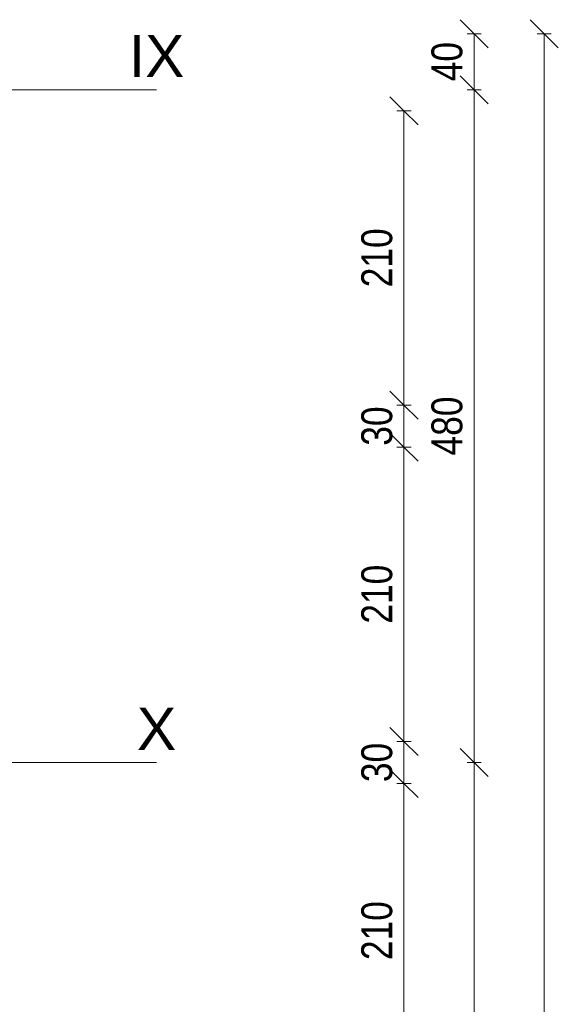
# Model space of a CAD drawing. Header units: centimetres. Extents: x -1743 to 21705, y -8842 to 3590.
# Tile 42 of 44: x 1245 to 1629, y 2156 to 2858. Entities that reach past the tile are written whole.
import ezdxf

# ---------------------------------------------------------------- set-up
doc = ezdxf.new("R2010")
doc.units = ezdxf.units.CM
doc.linetypes.add('Oś', pattern=[222.25, 127, -31.75, 31.75, -31.75])
for name, color, linetype, lineweight in [('A-ANNO-DIMS', 211, 'Continuous', 13), ('A-ANNO-DIMS-100', 211, 'Continuous', 13), ('S-GRID', 1, 'Continuous', 13), ('S-GRID-IDEN', 1, 'Continuous', 13)]:
    doc.layers.add(name, color=color, linetype=linetype, lineweight=lineweight)
doc.styles.add('Arial Narrow_2', font='ARIALN.TTF', dxfattribs={"height": 22})
doc.styles.add('Arial_1', font='arial.ttf', dxfattribs={"height": 30})
doc.dimstyles.new('Diagonal_1_100__0_1__1', dxfattribs={"dimscale": 30.48, "dimtxt": 22.515481, "dimasz": 0.656168, "dimexe": 0.164042, "dimexo": 0.0625, "dimgap": 0.065617, "dimtad": 1, "dimdec": 1, "dimrnd": 0.1, "dimdsep": 46, "dimtxsty": 'Arial Narrow_2', "dimblk1": 'OBLIQUE', "dimblk2": 'OBLIQUE', "dimsah": 1, "dimcen": 0.09, "dimazin": 0, "dimtfac": 1, "dimtdec": 4, "dimtix": 1, "dimtmove": 0, "dimatfit": 3, "dimfxl": 0.164042, "dimfxlon": 1, "dimtvp": 1, "dimtolj": 1, "dimtzin": 0, "dimarcsym": 2})

# ---------------------------------------------------------------- blocks, each defined once
blk = doc.blocks.new('DIMBLOCK146-6_piętro IV __13_80 m_ - stan istniejący')
at = {"layer": 'A-ANNO-DIMS-100'}
for p, q in [((1618.99, 2848.33), (1608.99, 2858.33)), ((1613.99, 2848.33), (1623.99, 2848.33)), ((1618.99, 2848.33), (1613.99, 2848.33)), ((1618.99, 132.33), (1618.99, 2848.33)), ((1618.99, 2848.33), (1628.99, 2838.33)), ((1618.99, 132.33), (1608.99, 142.33)), ((1613.99, 132.33), (1623.99, 132.33)), ((1618.99, 132.33), (1613.99, 132.33)), ((1618.99, 132.33), (1628.99, 122.33))]:
    blk.add_line(p, q, dxfattribs=at)
at = {"layer": 'A-ANNO-DIMS-100', "color": 0, "insert": (1588.56, 1462.45), "char_height": 22, "width": 66.9031, "attachment_point": 1, "rotation": 90, "line_spacing_factor": 0.974696, "style": 'Arial Narrow_2'}
blk.add_mtext('2716', dxfattribs=at)
blk = doc.blocks.new('_Oblique')
at = {"color": 0, "linetype": 'ByBlock', "lineweight": -2}
blk.add_line((-0.5, -0.5), (0.5, 0.5), dxfattribs=at)
blk = doc.blocks.new('DIMBLOCK161-6_piętro IV __13_80 m_ - stan istniejący')
at = {"layer": 'A-ANNO-DIMS-100'}
for p, q in [((1518.99, 2313.33), (1508.99, 2323.33)), ((1513.99, 2313.33), (1523.99, 2313.33)), ((1518.99, 2313.33), (1513.99, 2313.33)), ((1518.99, 2103.33), (1518.99, 2313.33)), ((1518.99, 2313.33), (1528.99, 2303.33)), ((1518.99, 2103.33), (1508.99, 2113.33)), ((1513.99, 2103.33), (1523.99, 2103.33)), ((1518.99, 2103.33), (1513.99, 2103.33)), ((1518.99, 2103.33), (1528.99, 2093.33))]:
    blk.add_line(p, q, dxfattribs=at)
at = {"layer": 'A-ANNO-DIMS-100', "color": 0, "insert": (1488.56, 2187.42), "char_height": 22, "width": 50.1774, "attachment_point": 1, "rotation": 90, "line_spacing_factor": 0.974696, "style": 'Arial Narrow_2'}
blk.add_mtext('210', dxfattribs=at)
blk = doc.blocks.new('DIMBLOCK162-6_piętro IV __13_80 m_ - stan istniejący')
at = {"layer": 'A-ANNO-DIMS-100'}
for p, q in [((1518.99, 2343.33), (1508.99, 2353.33)), ((1513.99, 2343.33), (1523.99, 2343.33)), ((1518.99, 2343.33), (1513.99, 2343.33)), ((1518.99, 2313.33), (1518.99, 2343.33)), ((1518.99, 2343.33), (1528.99, 2333.33)), ((1518.99, 2313.33), (1508.99, 2323.33)), ((1513.99, 2313.33), (1523.99, 2313.33)), ((1518.99, 2313.33), (1513.99, 2313.33)), ((1518.99, 2313.33), (1528.99, 2303.33))]:
    blk.add_line(p, q, dxfattribs=at)
at = {"layer": 'A-ANNO-DIMS-100', "color": 0, "insert": (1488.56, 2314.39), "char_height": 22, "width": 33.4516, "attachment_point": 1, "rotation": 90, "line_spacing_factor": 0.974696, "style": 'Arial Narrow_2'}
blk.add_mtext('30', dxfattribs=at)
blk = doc.blocks.new('DIMBLOCK163-6_piętro IV __13_80 m_ - stan istniejący')
at = {"layer": 'A-ANNO-DIMS-100'}
for p, q in [((1518.99, 2553.33), (1508.99, 2563.33)), ((1513.99, 2553.33), (1523.99, 2553.33)), ((1518.99, 2553.33), (1513.99, 2553.33)), ((1518.99, 2343.33), (1518.99, 2553.33)), ((1518.99, 2553.33), (1528.99, 2543.33)), ((1518.99, 2343.33), (1508.99, 2353.33)), ((1513.99, 2343.33), (1523.99, 2343.33)), ((1518.99, 2343.33), (1513.99, 2343.33)), ((1518.99, 2343.33), (1528.99, 2333.33))]:
    blk.add_line(p, q, dxfattribs=at)
at = {"layer": 'A-ANNO-DIMS-100', "color": 0, "insert": (1488.56, 2427.42), "char_height": 22, "width": 50.1774, "attachment_point": 1, "rotation": 90, "line_spacing_factor": 0.974696, "style": 'Arial Narrow_2'}
blk.add_mtext('210', dxfattribs=at)
blk = doc.blocks.new('DIMBLOCK164-6_piętro IV __13_80 m_ - stan istniejący')
at = {"layer": 'A-ANNO-DIMS-100'}
for p, q in [((1518.99, 2583.33), (1508.99, 2593.33)), ((1513.99, 2583.33), (1523.99, 2583.33)), ((1518.99, 2583.33), (1513.99, 2583.33)), ((1518.99, 2553.33), (1518.99, 2583.33)), ((1518.99, 2583.33), (1528.99, 2573.33)), ((1518.99, 2553.33), (1508.99, 2563.33)), ((1513.99, 2553.33), (1523.99, 2553.33)), ((1518.99, 2553.33), (1513.99, 2553.33)), ((1518.99, 2553.33), (1528.99, 2543.33))]:
    blk.add_line(p, q, dxfattribs=at)
at = {"layer": 'A-ANNO-DIMS-100', "color": 0, "insert": (1488.56, 2554.39), "char_height": 22, "width": 33.4516, "attachment_point": 1, "rotation": 90, "line_spacing_factor": 0.974696, "style": 'Arial Narrow_2'}
blk.add_mtext('30', dxfattribs=at)
blk = doc.blocks.new('DIMBLOCK165-6_piętro IV __13_80 m_ - stan istniejący')
at = {"layer": 'A-ANNO-DIMS-100'}
for p, q in [((1518.99, 2793.33), (1508.99, 2803.33)), ((1513.99, 2793.33), (1523.99, 2793.33)), ((1518.99, 2793.33), (1513.99, 2793.33)), ((1518.99, 2583.33), (1518.99, 2793.33)), ((1518.99, 2793.33), (1528.99, 2783.33)), ((1518.99, 2583.33), (1508.99, 2593.33)), ((1513.99, 2583.33), (1523.99, 2583.33)), ((1518.99, 2583.33), (1513.99, 2583.33)), ((1518.99, 2583.33), (1528.99, 2573.33))]:
    blk.add_line(p, q, dxfattribs=at)
at = {"layer": 'A-ANNO-DIMS-100', "color": 0, "insert": (1488.56, 2667.42), "char_height": 22, "width": 50.1774, "attachment_point": 1, "rotation": 90, "line_spacing_factor": 0.974696, "style": 'Arial Narrow_2'}
blk.add_mtext('210', dxfattribs=at)
blk = doc.blocks.new('DIMBLOCK241-6_piętro IV __13_80 m_ - stan istniejący')
at = {"layer": 'A-ANNO-DIMS-100'}
for p, q in [((1568.99, 2328.33), (1558.99, 2338.33)), ((1563.99, 2328.33), (1573.99, 2328.33)), ((1568.99, 2328.33), (1563.99, 2328.33)), ((1568.99, 1848.33), (1568.99, 2328.33)), ((1568.99, 2328.33), (1578.99, 2318.33)), ((1568.99, 1848.33), (1558.99, 1858.33)), ((1563.99, 1848.33), (1573.99, 1848.33)), ((1568.99, 1848.33), (1563.99, 1848.33)), ((1568.99, 1848.33), (1578.99, 1838.33))]:
    blk.add_line(p, q, dxfattribs=at)
at = {"layer": 'A-ANNO-DIMS-100', "color": 0, "insert": (1538.56, 2067.42), "char_height": 22, "width": 50.1774, "attachment_point": 1, "rotation": 90, "line_spacing_factor": 0.974696, "style": 'Arial Narrow_2'}
blk.add_mtext('480', dxfattribs=at)
blk = doc.blocks.new('DIMBLOCK242-6_piętro IV __13_80 m_ - stan istniejący')
at = {"layer": 'A-ANNO-DIMS-100'}
for p, q in [((1568.99, 2808.33), (1558.99, 2818.33)), ((1563.99, 2808.33), (1573.99, 2808.33)), ((1568.99, 2808.33), (1563.99, 2808.33)), ((1568.99, 2328.33), (1568.99, 2808.33)), ((1568.99, 2808.33), (1578.99, 2798.33)), ((1568.99, 2328.33), (1558.99, 2338.33)), ((1563.99, 2328.33), (1573.99, 2328.33)), ((1568.99, 2328.33), (1563.99, 2328.33)), ((1568.99, 2328.33), (1578.99, 2318.33))]:
    blk.add_line(p, q, dxfattribs=at)
at = {"layer": 'A-ANNO-DIMS-100', "color": 0, "insert": (1538.56, 2547.42), "char_height": 22, "width": 50.1774, "attachment_point": 1, "rotation": 90, "line_spacing_factor": 0.974696, "style": 'Arial Narrow_2'}
blk.add_mtext('480', dxfattribs=at)
blk = doc.blocks.new('DIMBLOCK243-6_piętro IV __13_80 m_ - stan istniejący')
at = {"layer": 'A-ANNO-DIMS-100'}
for p, q in [((1568.99, 2848.33), (1558.99, 2858.33)), ((1563.99, 2848.33), (1573.99, 2848.33)), ((1568.99, 2848.33), (1563.99, 2848.33)), ((1568.99, 2808.33), (1568.99, 2848.33)), ((1568.99, 2848.33), (1578.99, 2838.33)), ((1568.99, 2808.33), (1558.99, 2818.33)), ((1563.99, 2808.33), (1573.99, 2808.33)), ((1568.99, 2808.33), (1563.99, 2808.33)), ((1568.99, 2808.33), (1578.99, 2798.33))]:
    blk.add_line(p, q, dxfattribs=at)
at = {"layer": 'A-ANNO-DIMS-100', "color": 0, "insert": (1538.56, 2814.39), "char_height": 22, "width": 33.4516, "attachment_point": 1, "rotation": 90, "line_spacing_factor": 0.974696, "style": 'Arial Narrow_2'}
blk.add_mtext('40', dxfattribs=at)

msp = doc.modelspace()

# ---------------------------------------------------------------- linework, layer by layer
at = {"layer": 'S-GRID', "linetype": 'Oś'}
for p, q in [((1342.46, 2808.33), (-1368.76, 2808.33)), ((1342.46, 2328.33), (-1368.76, 2328.33))]:
    msp.add_line(p, q, dxfattribs=at)

# ---------------------------------------------------------------- texts
at = {"layer": 'S-GRID-IDEN', "char_height": 30, "attachment_point": 5, "line_spacing_factor": 0.936439, "style": 'Arial_1'}
for s, insert, width in [('\\pxqc,t4.23333,8.46667,12.7,16.93333,21.16667,25.4,29.63333,33.86667,38.1,42.33333,46.56667,50.8,55.03333,59.26667,63.5,67.73333,71.96667,76.2,80.43333,84.66667,88.9,93.13333,97.36667,101.6,105.83333,110.06667,114.3,118.53333,122.76667,127,131.23333,135.46667;{IX}', (1342.59, 2832.39), 39.7), ('\\pxqc,t4.23333,8.46667,12.7,16.93333,21.16667,25.4,29.63333,33.86667,38.1,42.33333,46.56667,50.8,55.03333,59.26667,63.5,67.73333,71.96667,76.2,80.43333,84.66667,88.9,93.13333,97.36667,101.6,105.83333,110.06667,114.3,118.53333,122.76667,127,131.23333,135.46667;{X}', (1342.59, 2352.39), 27.8)]:
    msp.add_mtext(s, dxfattribs=dict(at, insert=insert, width=width))

# ---------------------------------------------------------------- dimensions: what is measured, and where the dimension line sits
at = {"layer": 'A-ANNO-DIMS'}
for base, p1, p2, override, picture, middle in [((1568.99, 2848.33), (1563.99, 2808.33), (1563.99, 2848.33), {"dimpost": '<>', "dimfxl": 40}, 'DIMBLOCK243-6_piętro IV __13_80 m_ - stan istniejący', (1555.76, 2828.33)), ((1618.99, 2848.33), (1613.99, 132.33), (1613.99, 2848.33), {"dimpost": '<>', "dimfxl": 2716}, 'DIMBLOCK146-6_piętro IV __13_80 m_ - stan istniejący', (1605.76, 1490.33)), ((1568.99, 2808.33), (1563.99, 2328.33), (1563.99, 2808.33), {"dimpost": '<>', "dimfxl": 480}, 'DIMBLOCK242-6_piętro IV __13_80 m_ - stan istniejący', (1555.76, 2568.33)), ((1518.99, 2793.33), (1513.99, 2583.33), (1513.99, 2793.33), {"dimpost": '<>', "dimfxl": 210}, 'DIMBLOCK165-6_piętro IV __13_80 m_ - stan istniejący', (1505.76, 2688.33)), ((1518.99, 2583.33), (1513.99, 2553.33), (1513.99, 2583.33), {"dimpost": '<>', "dimfxl": 30}, 'DIMBLOCK164-6_piętro IV __13_80 m_ - stan istniejący', (1505.76, 2568.33)), ((1518.99, 2553.33), (1513.99, 2343.33), (1513.99, 2553.33), {"dimpost": '<>', "dimfxl": 210}, 'DIMBLOCK163-6_piętro IV __13_80 m_ - stan istniejący', (1505.76, 2448.33)), ((1518.99, 2343.33), (1513.99, 2313.33), (1513.99, 2343.33), {"dimpost": '<>', "dimfxl": 30}, 'DIMBLOCK162-6_piętro IV __13_80 m_ - stan istniejący', (1505.76, 2328.33)), ((1568.99, 2328.33), (1563.99, 1848.33), (1563.99, 2328.33), {"dimpost": '<>', "dimfxl": 480}, 'DIMBLOCK241-6_piętro IV __13_80 m_ - stan istniejący', (1555.76, 2088.33)), ((1518.99, 2313.33), (1513.99, 2103.33), (1513.99, 2313.33), {"dimpost": '<>', "dimfxl": 210}, 'DIMBLOCK161-6_piętro IV __13_80 m_ - stan istniejący', (1505.76, 2208.33))]:
    dim = msp.add_linear_dim(base=base, p1=p1, p2=p2, angle=90, dimstyle='Diagonal_1_100__0_1__1', override=override, dxfattribs=at)
    dim.commit()
    dim.dimension.update_dxf_attribs({"geometry": picture, "text_midpoint": middle})

doc.saveas('drawing.dxf')
